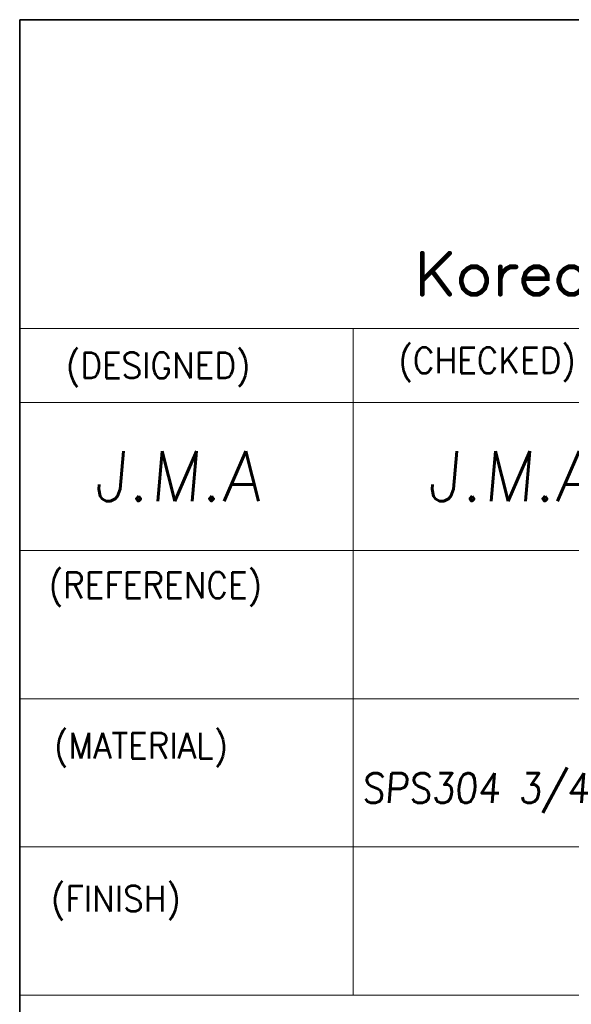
# Model space of a CAD drawing. Header units: millimetres. Extents: x 4497 to 11741, y 5958 to 12619.
# Tile 69 of 256: x 5387 to 5412, y 6984 to 7028. Entities that reach past the tile are written whole.
import ezdxf
from ezdxf.enums import TextEntityAlignment as Align

# ---------------------------------------------------------------- set-up
doc = ezdxf.new("R2010")
doc.units = ezdxf.units.MM
doc.header["$LTSCALE"] = 0.8
doc.layers.get('0').update_dxf_attribs({"linetype": 'CONTINUOUS', "lineweight": 0})
doc.layers.add('2', color=3, linetype='CONTINUOUS', lineweight=0)
doc.styles.get("Standard").update_dxf_attribs({"font": 'romans.shx', "width": 0.8, "oblique": 5, "bigfont": 'whgtxt.shx'})

# ---------------------------------------------------------------- blocks, each defined once
blk = doc.blocks.new('SMOOTH_0$064516')
at = {"const_width": 0.0323}
blk.add_lwpolyline([(-0.016, 0, 1), (0.016, 0, 1)], format="xyb", close=True, dxfattribs=at)
blk = doc.blocks.new('logo')
at = {"color": 7, "const_width": 0.859}
for points in [[(-3519.27, 5311.97), (-3524.16, 5307.08)], [(-3524.16, 5311.97), (-3524.16, 5304.64)], [(-3515.43, 5309.53), (-3516.13, 5309.17), (-3516.83, 5308.48), (-3517.18, 5307.43), (-3517.18, 5306.74), (-3516.83, 5305.69), (-3516.13, 5304.99), (-3515.43, 5304.64), (-3514.39, 5304.64), (-3513.69, 5304.99), (-3513, 5305.69), (-3512.64, 5306.74), (-3512.64, 5307.43), (-3513, 5308.48), (-3513.69, 5309.17), (-3514.39, 5309.53), (-3515.43, 5309.53)], [(-3510.2, 5307.43), (-3509.85, 5308.48), (-3509.16, 5309.17), (-3508.46, 5309.53), (-3507.41, 5309.53)], [(-3510.2, 5309.53), (-3510.2, 5304.64)], [(-3506.01, 5307.43), (-3501.83, 5307.43), (-3501.83, 5308.13), (-3502.18, 5308.82), (-3502.53, 5309.17), (-3503.22, 5309.53), (-3504.27, 5309.53), (-3504.97, 5309.17), (-3505.67, 5308.48), (-3506.01, 5307.43), (-3506.01, 5306.74), (-3505.67, 5305.69), (-3504.97, 5304.99), (-3504.27, 5304.64), (-3503.22, 5304.64), (-3502.53, 5304.99), (-3501.83, 5305.69)], [(-3495.56, 5308.48), (-3496.25, 5309.17), (-3496.95, 5309.53), (-3497.99, 5309.53), (-3498.69, 5309.17), (-3499.39, 5308.48), (-3499.74, 5307.43), (-3499.74, 5306.74), (-3499.39, 5305.69), (-3498.69, 5304.99), (-3497.99, 5304.64), (-3496.95, 5304.64), (-3496.25, 5304.99), (-3495.56, 5305.69)], [(-3522.42, 5308.82), (-3519.27, 5304.64)]]:
    blk.add_lwpolyline(points, dxfattribs=at)
at = {"color": 7, "xscale": 13.31, "yscale": 13.31, "zscale": 13.31}
for p in [(-3524.16, 5311.97), (-3519.27, 5311.97), (-3515.43, 5309.53), (-3515.43, 5309.53), (-3514.39, 5309.53), (-3510.2, 5309.53), (-3508.46, 5309.53), (-3507.41, 5309.53), (-3504.27, 5309.53), (-3503.22, 5309.53), (-3497.99, 5309.53), (-3522.42, 5308.82), (-3516.83, 5308.48), (-3516.13, 5309.17), (-3513.69, 5309.17), (-3513, 5308.48), (-3509.85, 5308.48), (-3509.16, 5309.17), (-3505.67, 5308.48), (-3504.97, 5309.17), (-3502.53, 5309.17), (-3502.18, 5308.82), (-3501.83, 5308.13), (-3499.39, 5308.48), (-3498.69, 5309.17), (-3524.16, 5307.08), (-3517.18, 5307.43), (-3517.18, 5306.74), (-3512.64, 5307.43), (-3512.64, 5306.74), (-3510.2, 5307.43), (-3506.01, 5307.43), (-3506.01, 5307.43), (-3506.01, 5306.74), (-3501.83, 5307.43), (-3499.74, 5307.43), (-3499.74, 5306.74), (-3524.16, 5304.64), (-3519.27, 5304.64), (-3516.83, 5305.69), (-3516.13, 5304.99), (-3515.43, 5304.64), (-3514.39, 5304.64), (-3513.69, 5304.99), (-3513, 5305.69), (-3510.2, 5304.64), (-3505.67, 5305.69), (-3504.97, 5304.99), (-3504.27, 5304.64), (-3503.22, 5304.64), (-3502.53, 5304.99), (-3501.83, 5305.69), (-3499.39, 5305.69), (-3498.69, 5304.99), (-3497.99, 5304.64)]:
    blk.add_blockref('SMOOTH_0$064516', p, dxfattribs=at)

msp = doc.modelspace()

# ---------------------------------------------------------------- linework, layer by layer
at = {"color": 7, "linetype": 'Continuous', "lineweight": 35}
for p, q in [((5387.119, 7027.591), (5462.578, 7027.591)), ((5387.119, 6964.708), (5387.119, 7027.591))]:
    msp.add_line(p, q, dxfattribs=at)
at = {"color": 7, "linetype": 'Continuous'}
for p, q in [((5387.119, 7013.92), (5462.578, 7013.92)), ((5401.883, 6984.393), (5401.883, 7013.92)), ((5387.119, 7010.64), (5431.41, 7010.64)), ((5387.119, 7004.078), (5462.578, 7004.078)), ((5387.119, 6997.516), (5448.988, 6997.516)), ((5387.119, 6990.955), (5462.578, 6990.955)), ((5387.119, 6984.393), (5462.578, 6984.393))]:
    msp.add_line(p, q, dxfattribs=at)

# ---------------------------------------------------------------- block references
at = {"color": 3, "linetype": 'Continuous', "xscale": 0.2477402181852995, "yscale": 0.2477402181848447, "zscale": 0.2477402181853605}
msp.add_blockref('logo', (6278.023, 5701.26), dxfattribs=at)

# ---------------------------------------------------------------- texts
at = {"color": 7, "linetype": 'Continuous', "width": 0.933333}
for s, height, p in [('(DESIGNED)', 1.1408, (5389.164, 7012.85)), ('(CHECKED)', 1.1408, (5403.891, 7013.073)), ('(REFERENCE)', 1.14083, (5388.402, 7003.119)), ('(MATERIAL)', 1.1408, (5388.635, 6996.009)), ('(FINISH)', 1.1408, (5388.499, 6989.237))]:
    msp.add_text(s, height=height, dxfattribs=at).set_placement(p, align=Align.TOP_LEFT)
at = {"layer": '2', "linetype": 'Continuous', "oblique": 5}
for s, height, p in [('J.M.A', 2.2157, (5390.382, 7006.274)), ('J.M.A', 2.2157, (5405.146, 7006.274)), ('SPS304 3/4', 1.3144, (5402.248, 6992.905))]:
    msp.add_text(s, height=height, dxfattribs=at).set_placement(p)

doc.saveas('drawing.dxf')
